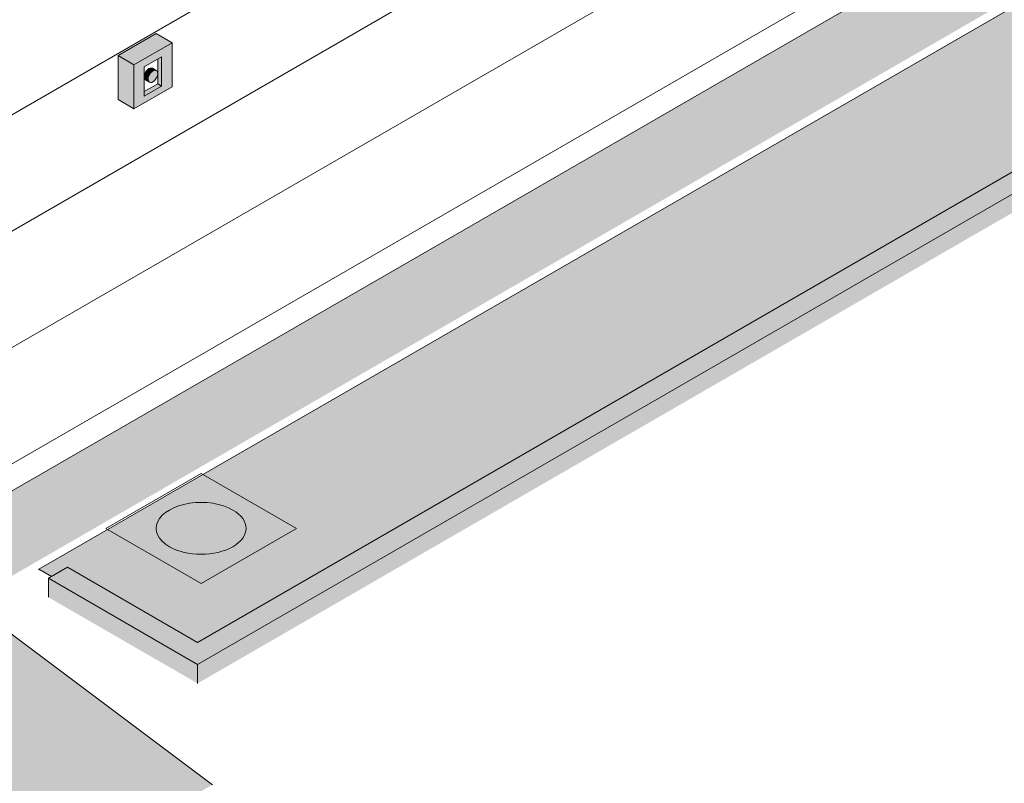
# Model space of a CAD drawing. Header units: centimetres. Extents: x -60196 to -56391, y 260 to 1402.
# Tile 36 of 45: x -56803 to -56584, y 528 to 698. Entities that reach past the tile are written whole.
import ezdxf

# ---------------------------------------------------------------- set-up
doc = ezdxf.new("R2010")
doc.units = ezdxf.units.CM
for name, color, linetype, lineweight in [('A-FLOR', 7, 'Continuous', 5), ('A-FLOR-LEVL', 7, 'Continuous', 5), ('A-FLOR-PATT', 7, 'Continuous', 5), ('A-WALL', 7, 'Continuous', 5), ('A-WALL-PATT', 7, 'Continuous', 70), ('Ochrona przeciwpożarowa', 7, 'Continuous', 5)]:
    doc.layers.add(name, color=color, linetype=linetype, lineweight=lineweight)

# ---------------------------------------------------------------- blocks, each defined once
blk = doc.blocks.new('PWP - Typ 1-8810169-_3D_')
at = {"layer": 'Ochrona przeciwpożarowa', "true_color": 0xff0000}
for points in [[(-1016.01, 53000.13), (-1007.53, 53005.02), (-1011.06, 53007.07), (-1019.55, 53002.17)], [(-1016.01, 52990.33), (-1016.01, 53000.13), (-1019.55, 53002.17), (-1019.55, 52992.37)], [(-1009.84, 52995.4), (-1009.84, 53001.93), (-1010.71, 53001.43), (-1010.71, 52995.9)], [(-1012.85, 52996.93), (-1012.66, 52997.72), (-1012.32, 52998.3), (-1011.74, 52998.79), (-1011.33, 52998.95), (-1012.23, 52999.4), (-1012.66, 52999.27), (-1013.19, 52998.8), (-1013.62, 52997.98), (-1013.68, 52997.41), (-1013, 52997.02)], [(-1013.73, 52993.16), (-1009.84, 52995.4), (-1010.71, 52995.9), (-1013.73, 52994.16), (-1013.73, 52993.66)], [(-1012.7, 52996.4), (-1013, 52997.02), (-1013.72, 52997.43), (-1013.57, 52996.9), (-1012.81, 52996.46)]]:
    blk.add_hatch(color=1, dxfattribs=at).paths.add_polyline_path(points)
h = blk.add_hatch(color=1, dxfattribs=at)
h.paths.add_polyline_path([(-1016.01, 52990.33), (-1007.53, 52995.23), (-1007.53, 53005.02), (-1016.01, 53000.13), (-1016.01, 52995.4)])
h.paths.add_polyline_path([(-1013.73, 52993.16), (-1013.73, 52999.69), (-1009.84, 53001.9), (-1009.84, 52995.4)])
h.paths.add_polyline_path([(-1012.32, 52996.18), (-1011.6, 52996.49), (-1011.03, 52997.11), (-1010.76, 52997.82), (-1010.87, 52998.68), (-1011.25, 52998.91), (-1011.75, 52998.75), (-1012.06, 52998.57), (-1012.7, 52997.62), (-1012.8, 52996.76), (-1012.7, 52996.4), (-1012.53, 52996.24)])
at = {"layer": 'Ochrona przeciwpożarowa'}
for p, q in [((-1019.55, 53002.17), (-1011.06, 53007.07)), ((-1007.53, 53005.02), (-1011.06, 53007.07)), ((-1007.53, 53005.02), (-1016.01, 53000.13)), ((-1007.53, 52995.23), (-1007.53, 53005.02)), ((-1019.55, 52992.37), (-1019.55, 53002.17)), ((-1019.55, 53002.17), (-1016.01, 53000.13)), ((-1016.01, 53000.13), (-1016.01, 52990.33)), ((-1013.73, 52999.69), (-1009.84, 53001.93)), ((-1010.71, 52995.9), (-1010.71, 53001.43)), ((-1009.84, 53001.93), (-1009.84, 52995.4)), ((-1013.73, 52993.16), (-1013.73, 52999.69)), ((-1011.03, 52998.84), (-1011.91, 52999.34)), ((-1013.73, 52994.16), (-1010.71, 52995.9)), ((-1013.41, 52996.75), (-1012.53, 52996.24)), ((-1010.71, 52995.9), (-1009.84, 52995.4)), ((-1016.01, 52990.33), (-1007.53, 52995.23)), ((-1009.84, 52995.4), (-1013.73, 52993.16)), ((-1019.55, 52992.37), (-1016.01, 52990.33)), ((-1022.26, 52896.91), (-1001.05, 52909.15)), ((-1001.05, 52909.15), (-979.84, 52896.91)), ((-1001.05, 52884.66), (-1022.26, 52896.91)), ((-979.84, 52896.91), (-1001.05, 52884.66))]:
    blk.add_line(p, q, dxfattribs=at)
for points in [[(-1013.72, 52997.43, 0), (-1013.68, 52997.77, 0), (-1013.57, 52998.13, 0), (-1013.41, 52998.48, 0), (-1013.19, 52998.8, 0), (-1012.93, 52999.07, 0), (-1012.66, 52999.27, 0), (-1012.38, 52999.39, 0), (-1012.13, 52999.41, 0), (-1011.91, 52999.34, 0), (-1011.74, 52999.19, 0)], [(-1010.72, 52998.15, 0), (-1010.76, 52998.45, 0), (-1010.87, 52998.68, 0), (-1011.03, 52998.84, 0), (-1011.25, 52998.91, 0), (-1011.51, 52998.88, 0), (-1011.78, 52998.77, 0), (-1012.06, 52998.57, 0), (-1012.32, 52998.3, 0), (-1012.53, 52997.98, 0), (-1012.7, 52997.62, 0), (-1012.81, 52997.27, 0), (-1012.85, 52996.93, 0)], [(-1012.85, 52996.93, 0), (-1012.81, 52996.63, 0), (-1012.7, 52996.4, 0), (-1012.53, 52996.24, 0), (-1012.32, 52996.18, 0), (-1012.06, 52996.2, 0), (-1011.78, 52996.32, 0), (-1011.51, 52996.52, 0), (-1011.25, 52996.79, 0), (-1011.03, 52997.11, 0), (-1010.87, 52997.46, 0), (-1010.76, 52997.82, 0), (-1010.72, 52998.15, 0)], [(-1013.19, 52996.68, 0), (-1013.41, 52996.75, 0), (-1013.57, 52996.9, 0), (-1013.68, 52997.14, 0), (-1013.72, 52997.43, 0)]]:
    blk.add_polyline3d(points, dxfattribs=at)
for start_param, end_param in [(0.785398, 3.926991), (3.926991, 7.068583)]:
    blk.add_ellipse((-1001.05, 52896.91), major_axis=(10, 0), ratio=0.57735, start_param=start_param, end_param=end_param, dxfattribs=at)
blk = doc.blocks.new('Rampa - Rampa-9231931-_3D_')
at = {"layer": 'A-FLOR-LEVL', "true_color": 0x7f7f7f}
blk.add_hatch(color=8, dxfattribs=at).paths.add_polyline_path([(-1172.28, 52739.5), (-998.55, 52839.81), (-1045.71, 52875.2), (-1219.45, 52774.9), (-1205.96, 52764.77)])
at = {"layer": 'A-FLOR-LEVL'}
blk.add_line((-998.55, 52839.81), (-1045.71, 52875.2), dxfattribs=at)

msp = doc.modelspace()

# ---------------------------------------------------------------- hatches: boundary and pattern name
at = {"layer": 'A-FLOR', "true_color": 0xb2b2b2}
msp.add_hatch(color=253, dxfattribs=at).paths.add_polyline_path([(-56796.129, 574.143), (-56796.005, 574.214), (-56798.833, 575.847), (-56798.833, 575.704), (-56796.712, 574.479)])
at = {"layer": 'A-FLOR-PATT'}
h = msp.add_hatch(dxfattribs=at)
h.set_pattern_fill('FP_21', color=256, style=0, pattern_type=2)
h.set_pattern_definition([(34.53, (-63000.956, -3706.79), (54.65546, -2.76055), [5.232, -48.277]), (357.108, (-63000.956, -3706.788), (-10.57283, 33.09258), [6.689, -48.036]), (107.719, (-62996.4, -3707.02), (44.08195, 30.3312), [3.997, -30.743]), (31.036, (-63000.956, -3697.99), (81.3234, -7.28202), [6.927, -76.194]), (101.392, (-62994.18, -3698.6), (71.2214, 42.855), [4.262, -46.883]), (354.883, (-63000.956, -3697.99), (71.22112, 42.8556), [6.804, -74.845]), (12.496, (-62993.336, -3700.19), (45.48409, -17.71315), [6.412, -59.166]), (338.723, (-62993.336, -3700.19), (18.54052, 31.90265), [5.966, -42.846]), (59.836, (-62989.546, -3701.665), (64.02532, 14.1891), [4.245, -32.653]), (23.894, (-63000.956, -3706.788), (0.926343, 14.645373), [5.819, -37.292, 5.819, -38.482, -43.805]), (23.894, (-63000.956, -3706.788), (0.926343, 14.645373), [-87.411, 5.819, -37.986]), (4.347, (-63000.956, -3706.788), (20.045418, 17.352294), [6.667, -22.275, 6.667, -41.596, -19.131]), (4.347, (-63000.956, -3706.788), (20.045418, 17.352294), [-77.206, 6.667, -12.464]), (339.806, (-63017.949, -3706.788), (40.677122, -0.9917), [6.026, -11.093, 6.026, -47.385, -70.872]), (339.806, (-63017.949, -3706.788), (40.677122, -0.9917), [-70.53, 6.026, -64.847]), (332.119, (-63025.57, -3706.788), (44.43888, 4.403954), [5.593, -15.063, 5.593, -27.33, -46.715]), (332.119, (-63025.57, -3706.788), (44.43888, 4.403954), [-53.58, 5.593, -41.122])])
h.paths.add_polyline_path([(-57266.16, 269.293), (-56985.297, 431.45), (-57017.117, 449.821), (-57233.274, 325.023), (-57228.801, 320.793), (-57228.725, 320.091), (-57228.996, 319.091), (-57229.605, 317.917), (-57229.957, 317.374), (-57231.164, 315.945), (-57232.37, 314.839), (-57233.25, 314.225), (-57234.011, 313.825), (-57234.633, 313.609), (-57235.072, 313.513), (-57235.695, 313.668), (-57242.265, 319.832), (-57266.16, 306.036), (-57849.205, 642.657), (-57845.634, 644.718), (-57845.634, 660.447), (-57849.227, 661.323), (-57850.179, 662.182), (-57850.716, 663.095), (-57851.051, 664.257), (-57851.225, 666.345), (-57851.016, 667.695), (-57850.611, 668.834), (-57850.078, 669.776), (-57849.406, 670.574), (-57848.463, 671.306), (-57848.463, 683.257), (-57915.815, 644.371), (-57280.736, 277.709)])
h.paths.add_polyline_path([(-56763.478, 559.517), (-56403.455, 767.377), (-56471.019, 806.286), (-56471.019, 785.972), (-56473.847, 784.339), (-56473.847, 767.193), (-56470.719, 765.284), (-56474.192, 763.235), (-56469.749, 759.032), (-56469.672, 758.33), (-56469.944, 757.331), (-56470.552, 756.156), (-56470.905, 755.614), (-56472.112, 754.184), (-56473.318, 753.079), (-56474.197, 752.464), (-56474.959, 752.064), (-56475.58, 751.849), (-56476.019, 751.752), (-56476.642, 751.907), (-56483.212, 758.071), (-56798.833, 575.847), (-56796.005, 574.214), (-56792.469, 576.255), (-56767.721, 561.967)])
at = {"layer": 'A-WALL', "true_color": 0xb2b2b2}
for points in [[(-56763.478, 554.618), (-56391.434, 769.418), (-56395.676, 771.867), (-56767.721, 557.068), (-56764.062, 554.955)], [(-56767.721, 557.068), (-56763.478, 559.517), (-56792.469, 576.255), (-56796.712, 573.806), (-56778.363, 563.212)], [(-56767.721, 552.842), (-56767.721, 557.068), (-56796.712, 573.806), (-56796.712, 569.58), (-56770.797, 554.618)], [(-56763.478, 550.393), (-56763.478, 554.618), (-56767.721, 557.068), (-56767.721, 552.842), (-56767.095, 552.481)]]:
    msp.add_hatch(color=253, dxfattribs=at).paths.add_polyline_path(points)
at = {"layer": 'A-WALL', "lineweight": 5, "true_color": 0xb2b2b2}
msp.add_hatch(color=253, dxfattribs=at).paths.add_polyline_path([(-56763.478, 550.393), (-56391.434, 765.238), (-56391.434, 769.418), (-56763.478, 554.618), (-56763.478, 554.226)])
at = {"layer": 'A-WALL-PATT', "lineweight": 5}
h = msp.add_hatch(dxfattribs=at)
h.set_pattern_fill('FP_15', color=256, style=0, pattern_type=2)
h.set_pattern_definition([(30, (-63609.154, 2659.255), (-8e-05, 25.924136), [])])
h.paths.add_polyline_path([(-56821.496, 583.624), (-56489.652, 775.215), (-56489.652, 958.241), (-56489.481, 959.257), (-56488.809, 960.265), (-56487.58, 961.128), (-56471.019, 970.786), (-56471.019, 984.484), (-56821.496, 782.136), (-56821.496, 585.257)])
h.paths.add_polyline_path([(-56777.656, 678.338), (-56781.191, 680.379), (-56781.191, 690.177), (-56772.706, 695.076), (-56769.17, 693.035), (-56769.17, 683.237), (-56776.194, 679.181)])
h.paths.add_polyline_path([(-56774.466, 684.759), (-56774.459, 684.83), (-56774.475, 684.83)])
h.paths.add_polyline_path([(-56685.54, 720.29), (-56685.54, 720.348), (-56685.661, 720.417), (-56685.747, 724.188), (-56688.315, 725.836), (-56689.727, 725.021), (-56689.727, 827.083), (-56590.732, 884.238), (-56590.677, 782.284), (-56587.939, 780.527), (-56587.96, 776.628), (-56685.529, 720.296)])
h.paths.add_polyline_path([(-56479.652, 780.988), (-56471.019, 785.972), (-56471.019, 959.143), (-56479.652, 954.092), (-56479.652, 782.621)])
h.paths.add_polyline_path([(-56566.019, 908.747), (-56566.36, 908.852), (-56566.46, 908.852), (-56567.421, 909.465), (-56567.433, 909.926), (-56567.329, 917.26), (-56567.079, 917.524), (-56560.524, 921.237), (-56559.655, 920.755), (-56555.965, 923.185), (-56555.447, 923.141), (-56555.192, 923.067), (-56554.251, 922.4), (-56553.484, 921.359), (-56553.096, 920.224), (-56553.109, 919.612), (-56553.251, 919.217), (-56553.681, 918.812), (-56559.301, 914.932), (-56559.301, 913.033), (-56559.81, 912.331), (-56565.665, 908.951)])
at = {"layer": 'A-WALL-PATT', "true_color": 0x878581}
h = msp.add_hatch(color=252, dxfattribs=at)
h.paths.add_polyline_path([(-56821.496, 573.826), (-56489.652, 765.417), (-56489.652, 775.215), (-56821.496, 583.624), (-56821.496, 582.256)])
h.paths.add_polyline_path([(-56479.652, 771.19), (-56473.847, 774.541), (-56473.847, 784.339), (-56479.652, 780.988), (-56479.652, 774.541)])
h = msp.add_hatch(color=252, dxfattribs=at)
h.paths.add_polyline_path([(-56815.714, 568.038), (-56484.517, 759.296), (-56489.652, 764.197), (-56489.652, 765.417), (-56821.496, 573.826), (-56821.496, 571.377)])
h.paths.add_polyline_path([(-56475.527, 764.487), (-56473.847, 765.457), (-56473.847, 774.541), (-56479.652, 771.176), (-56479.561, 768.272), (-56476.575, 765.47)])

# ---------------------------------------------------------------- linework, layer by layer
at = {"layer": 'A-FLOR'}
for p, q in [((-56483.189, 758.084), (-56798.833, 575.847)), ((-56798.833, 575.847), (-56796.005, 574.214)), ((-56798.833, 575.704), (-56798.833, 575.847))]:
    msp.add_line(p, q, dxfattribs=at)
at = {"layer": 'A-WALL', "lineweight": 5}
for p, q in [((-56821.496, 583.624), (-56489.652, 775.215)), ((-56391.434, 769.418), (-56763.478, 554.618)), ((-56763.478, 559.517), (-56399.919, 769.418)), ((-56796.712, 573.806), (-56792.469, 576.255)), ((-56792.469, 576.255), (-56763.478, 559.517)), ((-56763.478, 554.618), (-56796.712, 573.806)), ((-56796.712, 573.806), (-56796.712, 569.58)), ((-56763.478, 554.618), (-56763.478, 550.393))]:
    msp.add_line(p, q, dxfattribs=at)

# ---------------------------------------------------------------- block references
at = {"layer": 'A-FLOR-LEVL'}
msp.add_blockref('Rampa - Rampa-9231931-_3D_', (-55761.642, -52311.99), dxfattribs=at)
at = {"layer": 'Ochrona przeciwpożarowa'}
msp.add_blockref('PWP - Typ 1-8810169-_3D_', (-55761.642, -52311.99), dxfattribs=at)

doc.saveas('drawing.dxf')
